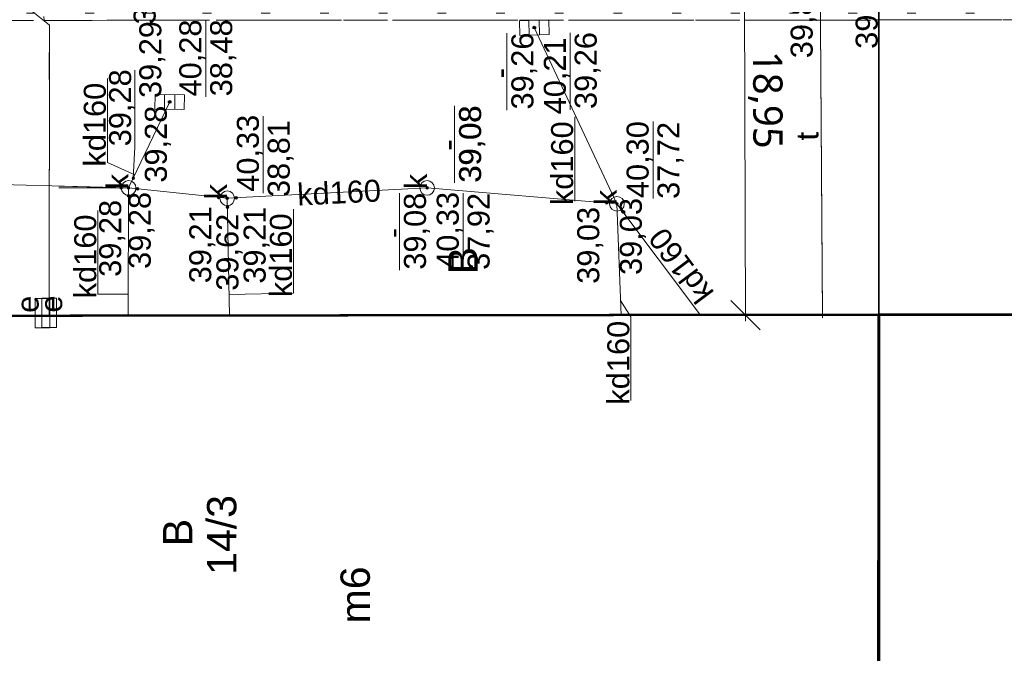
# Model space of a CAD drawing. Header units: millimetres. Extents: x 6503307 to 6504695, y 5886099 to 5887123.
# Tile 7 of 77: x 6503443 to 6503477, y 5886985 to 5887006. Entities that reach past the tile are written whole.
import ezdxf
from ezdxf.enums import TextEntityAlignment as Align

# ---------------------------------------------------------------- set-up
doc = ezdxf.new("R2010")
doc.units = ezdxf.units.MM
for name, pattern in [('EGBU01', [2, 0.5, -0.5, 0.5, -0.5]), ('OTKU_A05', [2, 1.5, -0.5]), ('OTZT_A05', [1.5, 1, -0.5])]:
    doc.linetypes.add(name, pattern=pattern)
for name, color, linetype, lineweight in [('Budynki EGiB', 18, 'Continuous', 0), ('Działki', 18, 'Continuous', 0), ('Komunikacja (obszary)', 18, 'Continuous', 0), ('Przewody elektroenergetyczne', 1, 'Continuous', 0), ('Urządzenia towarzyszące (linie)', 18, 'Continuous', 0), ('Zagospodarowanie terenu (obszary)', 18, 'Continuous', 0)]:
    doc.layers.add(name, color=color, linetype=linetype, lineweight=lineweight)
for name, color, linetype, lineweight, true_color in [('Przewody kanalizacyjne', 7, 'Continuous', 0, 0x803300), ('Przewody telekomunikacyjne', 7, 'Continuous', 0, 0xff9100), ('Punkty o określonej wysokości', 7, 'Continuous', 0, 0x803300), ('Urządzenia związane z siecią (punkty)', 7, 'Continuous', 0, 0x803300), ('Użytki gruntowe', 7, 'Continuous', 0, 0x008000)]:
    doc.layers.add(name, color=color, linetype=linetype, lineweight=lineweight, true_color=true_color)
doc.styles.add('DOMYSLNA_CZCIONKA', font='arial.ttf')
doc.styles.add('tekst', font='msyhl.ttc', dxfattribs={"height": 1})
doc.dimstyles.new('MÓJ m', dxfattribs={"dimtxt": 1, "dimasz": 1, "dimexe": 5, "dimexo": 0, "dimgap": 0.1, "dimtad": 1, "dimrnd": 0.01, "dimzin": 1, "dimtxsty": 'tekst', "dimblk": 'OBLIQUE', "dimcen": -4, "dimdle": 0.2, "dimse1": 1, "dimse2": 1, "dimadec": 0, "dimazin": 0, "dimtfac": 1, "dimtix": 1, "dimtmove": 0, "dimatfit": 0, "dimldrblk": 'NONE', "dimfxl": 5, "dimfxlon": 1, "dimlwd": 20, "dimarcsym": 0})

# ---------------------------------------------------------------- blocks, each defined once
blk = doc.blocks.new('SUKK_P05')
at = {"color": 36, "linetype": 'Continuous', "lineweight": 18, "true_color": 0x803300}
for p, q in [((-1, 0.5), (-1, -0.5)), ((1, 0.5), (-1, 0.5)), ((-0.35, 0.5), (-0.35, -0.5)), ((0.35, 0.5), (0.35, -0.5)), ((1, -0.5), (1, 0.5)), ((-1, -0.5), (1, -0.5))]:
    blk.add_line(p, q, dxfattribs=at)
blk = doc.blocks.new('SUKS_P05')
at = {"color": 36, "linetype": 'Continuous', "lineweight": 18, "true_color": 0x803300}
blk.add_circle((0, 0), 0.5, dxfattribs=at)
blk = doc.blocks.new('SUES_P05')
at = {"color": 1, "linetype": 'Continuous', "lineweight": 18, "true_color": 0xff0000}
blk.add_lwpolyline([(-1, 0.5), (-1, -0.5), (1, -0.5), (1, 0.5)], close=True, dxfattribs=at)
blk = doc.blocks.new('SUPS01_05')
at = {"lineweight": 18, "true_color": 0x803300}
h = blk.add_hatch(color=36, dxfattribs=at)
h.dxf.hatch_style = 1
h.paths.add_polyline_path([(-0.09, 0, 1), (0.09, 0, 1)])
at = {"color": 18, "lineweight": 18, "true_color": 0x0a0909}
blk.add_circle((0, 0), 0.09, dxfattribs=at)
blk = doc.blocks.new('_Oblique')
at = {"color": 0, "linetype": 'ByBlock', "lineweight": -2}
blk.add_line((-0.5, -0.5), (0.5, 0.5), dxfattribs=at)
blk = doc.blocks.new('*D822')
at = {"color": 0, "linetype": 'Continuous', "lineweight": 20}
blk.add_line((6503467.702, 5887015.381), (6503467.758, 5886996.028), dxfattribs=at)
at = {"layer": 'DEFPOINTS', "color": 0}
for p in [(6503472.248, 5887015.194), (6503467.758, 5886996.228), (6503472.303, 5886996.241)]:
    blk.add_point(p, dxfattribs=at)
at = {"color": 0, "linetype": 'ByBlock', "lineweight": 20}
for p, rotation in [((6503467.702, 5887015.181), 90.16684269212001), ((6503467.758, 5886996.228), 270.16684269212)]:
    blk.add_blockref('_Oblique', p, dxfattribs=dict(at, rotation=rotation))
at = {"color": 0, "insert": (6503468.434, 5887003.563), "char_height": 1, "attachment_point": 5, "rotation": 270.1668, "style": 'tekst'}
blk.add_mtext('18,95', dxfattribs=at)
blk = doc.blocks.new('_None')

msp = doc.modelspace()

# ---------------------------------------------------------------- hatches: boundary and pattern name
at = {"layer": 'Zagospodarowanie terenu (obszary)'}
h = msp.add_hatch(dxfattribs=at)
h.set_pattern_fill('OTZT', color=0, scale=0.2, angle=90, style=0, pattern_type=0)
h.set_pattern_definition([(180, (6503510.4127, 5887005.5108), (-2e-16, -2), [0.3, -1.7]), (180, (6503510.4127, 5887005.7108), (-2e-16, -2), [0.3, -1.7]), (180, (6503511.5627, 5887006.5108), (-2e-16, -2), [0.3, -1.7]), (180, (6503511.5627, 5887006.7108), (-2e-16, -2), [0.3, -1.7])])
h.paths.add_polyline_path([(6503507.34269, 5887007.41262), (6503507.78269, 5887007.4308), (6503509.96269, 5887007.5008), (6503510.06269, 5887005.4308), (6503511.56269, 5887005.4108), (6503510.86269, 5887010.5208), (6503510.85265, 5887010.57842), (6503507.34269, 5887010.41098), (6503476.69269, 5887008.9508), (6503476.70269, 5887008.5208), (6503474.12269, 5887008.3908), (6503474.07269, 5887008.8608), (6503440.7806, 5887007.41587), (6503435.26269, 5887007.1908), (6503435.49269, 5887006.9108), (6503435.46269, 5887006.2508), (6503451.50269, 5887006.2808), (6503471.56269, 5887006.2808), (6503484.03269, 5887006.2908), (6503490.72269, 5887006.3208), (6503497.52269, 5887006.3208), (6503498.71269, 5887006.3708), (6503499.65269, 5887006.6108), (6503500.28269, 5887007.1208)], flags=0)
h = msp.add_hatch(dxfattribs=at)
h.set_pattern_fill('OTZT', angle=90, style=0)
h.set_pattern_definition([(180, (6503510.4127, 5887005.5108), (-2e-16, -2), [0.3, -1.7]), (180, (6503510.4127, 5887005.7108), (-2e-16, -2), [0.3, -1.7]), (180, (6503511.5627, 5887006.5108), (-2e-16, -2), [0.3, -1.7]), (180, (6503511.5627, 5887006.7108), (-2e-16, -2), [0.3, -1.7])])
h.paths.add_polyline_path([(6503474.07269, 5887008.8608), (6503443.75109, 5887007.5448), (6503443.86365, 5887006.26652), (6503451.50269, 5887006.2808), (6503471.56269, 5887006.2808), (6503484.03269, 5887006.2908), (6503489.48647, 5887006.31526), (6503489.34176, 5887009.55341), (6503476.69269, 5887008.9508), (6503476.70269, 5887008.5208), (6503474.12269, 5887008.3908)], flags=16)

# ---------------------------------------------------------------- linework, layer by layer
at = {"layer": 'Budynki EGiB', "color": 7, "linetype": 'Continuous', "lineweight": 53}
for p, q in [((6503472.30269, 5886996.2408), (6503444.74982, 5886996.20271)), ((6503472.29936, 5886990.79926), (6503472.30269, 5886996.2408)), ((6503489.9371, 5886996.23143), (6503472.30269, 5886996.2408)), ((6503472.30269, 5886996.2408), (6503472.30269, 5886990.79935))]:
    msp.add_line(p, q, dxfattribs=at)
for points in [[(6503472.29247, 5886979.53373), (6503472.30269, 5886996.2408), (6503436.11838, 5886996.19077), (6503436.14142, 5886979.53373)], [(6503509.93943, 5886979.53373), (6503509.93269, 5886996.2208), (6503472.30269, 5886996.2408), (6503472.30269, 5886996.2408), (6503472.30269, 5886979.53373)]]:
    msp.add_lwpolyline(points, dxfattribs=at)
at = {"layer": 'Działki', "color": 7, "linetype": 'Continuous', "lineweight": 0}
for p, q in [((6503472.30269, 5886990.79935), (6503472.30269, 5887008.9008)), ((6503472.30269, 5887008.9008), (6503472.30269, 5886990.79935))]:
    msp.add_line(p, q, dxfattribs=at)
at = {"layer": 'Działki', "color": 0, "linetype": 'Continuous', "lineweight": 25}
msp.add_lwpolyline([(6503516.98354, 5886979.53373), (6503516.98269, 5886979.7708), (6503512.64269, 5887010.7508), (6503472.30269, 5887008.9008), (6503472.30269, 5886979.53373)], dxfattribs=at)
at = {"layer": 'Działki', "color": 0, "linetype": 'ByBlock', "lineweight": 25}
msp.add_lwpolyline([(6503472.30269, 5886979.53373), (6503472.30269, 5887008.9008), (6503427.72269, 5887006.8608), (6503427.42751, 5886979.53373)], dxfattribs=at)
at = {"layer": 'Komunikacja (obszary)', "color": 7, "linetype": 'OTKU_A05', "lineweight": 0}
for p, q in [((6503451.50269, 5887006.2808), (6503443.86365, 5887006.26652)), ((6503471.56269, 5887006.2808), (6503451.50269, 5887006.2808)), ((6503484.03269, 5887006.2908), (6503471.56269, 5887006.2808))]:
    msp.add_line(p, q, dxfattribs=at)
for points in [[(6503507.34269, 5887007.41262), (6503500.28269, 5887007.1208), (6503499.65269, 5887006.6108), (6503498.71269, 5887006.3708), (6503497.52269, 5887006.3208), (6503490.72269, 5887006.3208), (6503484.03269, 5887006.2908), (6503471.56269, 5887006.2808), (6503451.50269, 5887006.2808), (6503435.46269, 5887006.2508), (6503435.49269, 5887006.9108), (6503427.85269, 5887006.9308), (6503427.71269, 5886997.9708), (6503427.59269, 5886985.1308), (6503428.17269, 5886985.1208), (6503428.19269, 5886983.1108), (6503427.57269, 5886983.0808), (6503427.54818, 5886979.53373)], [(6503436.14142, 5886979.53373), (6503436.11838, 5886996.19077), (6503472.30269, 5886996.2408), (6503507.34269, 5886996.22218)]]:
    msp.add_lwpolyline(points, dxfattribs=at)
at = {"layer": 'Przewody elektroenergetyczne', "color": 1, "linetype": 'Continuous', "lineweight": 18, "true_color": 0xff0000}
msp.add_lwpolyline([(6503444.03269, 5886996.2008), (6503444.04269, 5887006.1108), (6503443.19269, 5887006.7808), (6503432.79269, 5887006.3608), (6503428.31269, 5886997.9808), (6503427.97066, 5886979.53373)], dxfattribs=at)
at = {"layer": 'Przewody elektroenergetyczne', "color": 1, "linetype": 'Continuous', "lineweight": 0, "flags": 128}
msp.add_lwpolyline([(6503444.04082, 5887004.25444), (6503444.04269, 5887006.1108), (6503443.86503, 5887006.25085)], dxfattribs=at)
at = {"layer": 'Przewody kanalizacyjne', "color": 36, "linetype": 'Continuous', "lineweight": 18, "true_color": 0x803300, "flags": 128}
for points in [[(6503463.38269, 5887000.0208), (6503460.56269, 5887006.0208)], [(6503446.74269, 5887000.5608), (6503448.14269, 5887003.4908)], [(6503463.38269, 5887000.0208), (6503456.91269, 5887000.5608), (6503450.10269, 5887000.2108), (6503446.74269, 5887000.5608), (6503440.63269, 5887000.7208), (6503435.22269, 5887000.0108)], [(6503446.74269, 5887000.5608), (6503446.73269, 5886996.2108)], [(6503450.10269, 5887000.2108), (6503450.18269, 5886996.2108)], [(6503463.38269, 5887000.0208), (6503466.22269, 5886996.2308)], [(6503463.38269, 5887000.0208), (6503463.52269, 5886996.2308)]]:
    msp.add_lwpolyline(points, dxfattribs=at)
at = {"layer": 'Przewody kanalizacyjne', "color": 46, "linetype": 'Continuous', "lineweight": 0, "ltscale": 0.1, "flags": 128}
for points in [[(6503463.38269, 5887000.0208), (6503460.56269, 5887006.0208)], [(6503446.74269, 5887000.5608), (6503448.14269, 5887003.4908)], [(6503446.74269, 5887000.5608), (6503446.73269, 5886996.2108)], [(6503450.10269, 5887000.2108), (6503450.18269, 5886996.2108)], [(6503463.38269, 5887000.0208), (6503463.52269, 5886996.2308)], [(6503463.38269, 5887000.0208), (6503466.22269, 5886996.2308)]]:
    msp.add_lwpolyline(points, dxfattribs=at)
at = {"layer": 'Przewody kanalizacyjne', "color": 250, "linetype": 'Continuous', "lineweight": 0, "ltscale": 0.1, "flags": 128}
for points in [[(6503446.95826, 5887001.01195), (6503446.02274, 5887001.42926), (6503446.02274, 5887004.28397)], [(6503461.94488, 5887000.11657), (6503461.94488, 5887002.97128), (6503461.98673, 5887002.99095)], [(6503446.73437, 5886996.9401), (6503445.69696, 5886996.94248), (6503445.69696, 5886999.79719)], [(6503450.16816, 5886996.93752), (6503452.36188, 5886996.98139), (6503452.36188, 5886999.8361)], [(6503463.8597, 5886993.32258), (6503463.8597, 5886996.17729), (6503463.50424, 5886996.73046)]]:
    msp.add_lwpolyline(points, dxfattribs=at)
at = {"layer": 'Przewody kanalizacyjne', "color": 18, "linetype": 'Continuous', "lineweight": 0, "true_color": 0x000000, "flags": 128}
for points in [[(6503461.94488, 5887000.11657), (6503461.94488, 5887002.97128), (6503461.98673, 5887002.99095)], [(6503463.8597, 5886993.32258), (6503463.8597, 5886996.17729), (6503463.50424, 5886996.73046)]]:
    msp.add_lwpolyline(points, dxfattribs=at)
at = {"layer": 'Przewody kanalizacyjne', "color": 46, "linetype": 'Continuous', "lineweight": 0, "flags": 128}
msp.add_lwpolyline([(6503463.38269, 5887000.0208), (6503456.91269, 5887000.5608), (6503450.10269, 5887000.2108), (6503446.74269, 5887000.5608), (6503444.36057, 5887000.62318)], dxfattribs=at)
at = {"layer": 'Przewody telekomunikacyjne', "color": 30, "linetype": 'Continuous', "lineweight": 18, "true_color": 0xff9100, "flags": 128}
msp.add_lwpolyline([(6503470.38269, 5886996.2408), (6503470.30269, 5887007.7608), (6503470.65269, 5887008.1608)], dxfattribs=at)
at = {"layer": 'Przewody telekomunikacyjne', "color": 30, "linetype": 'Continuous', "lineweight": 0, "ltscale": 0.1, "flags": 128}
msp.add_lwpolyline([(6503470.38269, 5886996.2408), (6503470.30269, 5887007.7608), (6503470.65269, 5887008.1608)], dxfattribs=at)
at = {"layer": 'Punkty o określonej wysokości', "color": 36, "linetype": 'Continuous', "lineweight": 0, "true_color": 0x803300, "flags": 128}
for points in [[(6503449.3709, 5887003.66758), (6503449.3709, 5887006.28951)], [(6503459.63368, 5887003.20649), (6503459.63368, 5887005.82842)], [(6503461.7909, 5887003.2221), (6503461.7909, 5887005.84403)], [(6503446.90309, 5887000.89648), (6503446.95309, 5887001.94526), (6503446.95309, 5887004.56719)], [(6503457.85167, 5887000.73736), (6503457.85167, 5887003.35929)], [(6503451.3309, 5887000.38758), (6503451.3309, 5887003.00951)], [(6503464.6109, 5887000.19758), (6503464.6109, 5887002.81951)], [(6503455.97303, 5886997.76193), (6503455.97303, 5887000.38386)], [(6503458.1409, 5886997.7621), (6503458.1409, 5887000.38403)]]:
    msp.add_lwpolyline(points, dxfattribs=at)
at = {"layer": 'Punkty o określonej wysokości', "color": 46, "linetype": 'Continuous', "lineweight": 0, "ltscale": 0.1, "flags": 128}
for points in [[(6503449.3709, 5887003.66758), (6503449.3709, 5887006.28951)], [(6503459.63368, 5887003.20649), (6503459.63368, 5887005.82842)], [(6503461.7909, 5887003.2221), (6503461.7909, 5887005.84403)], [(6503446.90309, 5887000.89648), (6503446.95309, 5887001.94526), (6503446.95309, 5887004.56719)], [(6503457.85167, 5887000.73736), (6503457.85167, 5887003.35929)], [(6503451.3309, 5887000.38758), (6503451.3309, 5887003.00951)], [(6503464.6109, 5887000.19758), (6503464.6109, 5887002.81951)], [(6503455.97303, 5886997.76193), (6503455.97303, 5887000.38386)], [(6503458.1409, 5886997.7621), (6503458.1409, 5887000.38403)]]:
    msp.add_lwpolyline(points, dxfattribs=at)
at = {"layer": 'Punkty o określonej wysokości', "color": 46, "linetype": 'Continuous', "lineweight": 0, "flags": 128}
msp.add_lwpolyline([(6503444.36607, 5887000.5608), (6503446.74269, 5887000.5608)], dxfattribs=at)
at = {"layer": 'Urządzenia towarzyszące (linie)', "color": 18, "linetype": 'Continuous', "lineweight": 18, "true_color": 0x000000, "flags": 128}
for points in [[(6503470.30269, 5887007.7608), (6503470.38269, 5886996.1408)], [(6503428.31269, 5886997.9808), (6503432.79269, 5887006.3608), (6503443.19269, 5887006.7808), (6503444.04269, 5887006.1108), (6503444.03269, 5886996.3108)]]:
    msp.add_lwpolyline(points, dxfattribs=at)
at = {"layer": 'Urządzenia towarzyszące (linie)', "color": 250, "linetype": 'Continuous', "lineweight": 0, "ltscale": 0.1, "flags": 128}
msp.add_lwpolyline([(6503470.30269, 5887007.7608), (6503470.38269, 5886996.1408)], dxfattribs=at)
at = {"layer": 'Urządzenia towarzyszące (linie)', "color": 250, "linetype": 'Continuous', "lineweight": 0, "flags": 128}
msp.add_lwpolyline([(6503443.86503, 5887006.25085), (6503444.04269, 5887006.1108), (6503444.0408, 5887004.25468)], dxfattribs=at)
at = {"layer": 'Użytki gruntowe', "color": 96, "linetype": 'EGBU01', "lineweight": 0}
for p, q in [((6503472.30269, 5887008.9008), (6503472.30269, 5886990.79935)), ((6503472.30269, 5886990.79935), (6503472.30269, 5887008.9008))]:
    msp.add_line(p, q, dxfattribs=at)
at = {"layer": 'Użytki gruntowe', "color": 96, "linetype": 'EGBU01', "lineweight": 18, "true_color": 0x008000}
for points in [[(6503516.98354, 5886979.53373), (6503516.98269, 5886979.7708), (6503512.64269, 5887010.7508), (6503472.30269, 5887008.9008), (6503472.30269, 5886979.53373)], [(6503472.30269, 5886979.53373), (6503472.30269, 5887008.9008), (6503427.72269, 5887006.8608), (6503427.42743, 5886979.53373)]]:
    msp.add_lwpolyline(points, dxfattribs=at)
at = {"layer": 'Zagospodarowanie terenu (obszary)', "color": 0, "linetype": 'OTZT_A05', "lineweight": 18, "flags": 128}
msp.add_lwpolyline([(6503507.34269, 5887007.41262), (6503507.78269, 5887007.4308), (6503509.96269, 5887007.5008), (6503510.06269, 5887005.4308), (6503511.56269, 5887005.4108), (6503510.86269, 5887010.5208), (6503510.85265, 5887010.57842), (6503507.34269, 5887010.41098), (6503476.69269, 5887008.9508), (6503476.70269, 5887008.5208), (6503474.12269, 5887008.3908), (6503474.07269, 5887008.8608), (6503440.7806, 5887007.41587), (6503435.26269, 5887007.1908), (6503435.49269, 5887006.9108), (6503435.46269, 5887006.2508), (6503451.50269, 5887006.2808), (6503471.56269, 5887006.2808), (6503484.03269, 5887006.2908), (6503490.72269, 5887006.3208), (6503497.52269, 5887006.3208), (6503498.71269, 5887006.3708), (6503499.65269, 5887006.6108), (6503500.28269, 5887007.1208), (6503507.34269, 5887007.41262)], close=True, dxfattribs=at)
at = {"layer": 'Zagospodarowanie terenu (obszary)', "color": 250, "linetype": 'OTZT_A05', "lineweight": 13, "flags": 128}
msp.add_lwpolyline([(6503474.07269, 5887008.8608), (6503443.75109, 5887007.5448), (6503443.86365, 5887006.26652), (6503451.50269, 5887006.2808), (6503471.56269, 5887006.2808), (6503484.03269, 5887006.2908), (6503489.48647, 5887006.31526), (6503489.34176, 5887009.55341), (6503476.69269, 5887008.9508), (6503476.70269, 5887008.5208), (6503474.12269, 5887008.3908)], close=True, dxfattribs=at)

# ---------------------------------------------------------------- block references
at = {"layer": 'Punkty o określonej wysokości', "color": 36, "true_color": 0x803300, "xscale": 0.5, "yscale": 0.5, "zscale": 0.5, "rotation": 90}
for p in [(6503460.56269, 5887006.0208), (6503448.14269, 5887003.4908), (6503446.90309, 5887000.89648), (6503446.49382, 5887000.56732), (6503446.74209, 5887000.29711), (6503446.74269, 5887000.5608), (6503447.04243, 5887000.52958), (6503449.81018, 5887000.24127), (6503450.40852, 5887000.22652), (6503456.90937, 5887000.56063), (6503456.91269, 5887000.5608), (6503456.91532, 5887000.56058), (6503463.22616, 5887000.35386), (6503450.10269, 5887000.2108), (6503450.1088, 5886999.90576), (6503463.03042, 5887000.05021), (6503463.38269, 5887000.0208), (6503463.58331, 5886999.75309)]:
    msp.add_blockref('SUPS01_05', p, dxfattribs=at)
at = {"layer": 'Punkty o określonej wysokości', "color": 46, "ltscale": 0.1, "xscale": 0.05, "yscale": 0.05, "zscale": 0.05, "rotation": 90}
for p in [(6503460.56269, 5887006.0208), (6503448.10896, 5887003.42021), (6503448.14269, 5887003.4908), (6503446.90309, 5887000.89648), (6503446.49382, 5887000.56732), (6503446.74209, 5887000.29711), (6503446.74269, 5887000.5608), (6503447.04243, 5887000.52958), (6503456.90937, 5887000.56063), (6503456.91269, 5887000.5608), (6503456.91532, 5887000.56058), (6503463.22616, 5887000.35386), (6503449.81018, 5887000.24127), (6503450.10269, 5887000.2108), (6503450.40852, 5887000.22652), (6503463.03042, 5887000.05021), (6503463.38269, 5887000.0208), (6503450.1088, 5886999.90576), (6503463.58331, 5886999.75309)]:
    msp.add_blockref('SUPS01_05', p, dxfattribs=at)
at = {"layer": 'Urządzenia związane z siecią (punkty)', "color": 36, "true_color": 0x803300, "yscale": 0.5, "zscale": 0.5}
for name, p, xscale, rotation in [('SUKK_P05', (6503460.56269, 5887006.0208), 0.4999999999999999, 1.499999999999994), ('SUKK_P05', (6503448.14269, 5887003.4908), 0.5, 359.38), ('SUKS_P05', (6503446.74269, 5887000.5608), 0.5, 90), ('SUKS_P05', (6503456.91269, 5887000.5608), 0.5, 90), ('SUKS_P05', (6503450.10269, 5887000.2108), 0.5, 90), ('SUKS_P05', (6503463.38269, 5887000.0208), 0.5, 90)]:
    msp.add_blockref(name, p, dxfattribs=dict(at, xscale=xscale, rotation=rotation))
at = {"layer": 'Urządzenia związane z siecią (punkty)', "color": 46, "ltscale": 0.1, "xscale": 0.05, "yscale": 0.05, "zscale": 0.05}
for name, p, rotation in [('SUKK_P05', (6503460.56269, 5887006.0208), 1.499999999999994), ('SUKK_P05', (6503448.14269, 5887003.4908), 359.38), ('SUKS_P05', (6503446.74269, 5887000.5608), 90), ('SUKS_P05', (6503456.91269, 5887000.5608), 90), ('SUKS_P05', (6503450.10269, 5887000.2108), 90), ('SUKS_P05', (6503463.38269, 5887000.0208), 90)]:
    msp.add_blockref(name, p, dxfattribs=dict(at, rotation=rotation))
at = {"layer": 'Urządzenia związane z siecią (punkty)', "color": 1, "true_color": 0xff0000, "xscale": 0.5, "yscale": 0.5, "zscale": 0.5, "rotation": 90}
for p in [(6503443.81269, 5886996.3008), (6503444.03269, 5886996.3108)]:
    msp.add_blockref('SUES_P05', p, dxfattribs=at)

# ---------------------------------------------------------------- texts
at = {"layer": 'Działki', "color": 7, "lineweight": 0, "style": 'DOMYSLNA_CZCIONKA'}
for s, p in [('14/3', (6503449.91361, 5886988.74301)), ('m6', (6503454.4618, 5886986.70117))]:
    msp.add_text(s, height=1, rotation=90, dxfattribs=at).set_placement(p, align=Align.MIDDLE_CENTER)
at = {"layer": 'Przewody kanalizacyjne', "color": 46, "lineweight": 0, "style": 'DOMYSLNA_CZCIONKA'}
for rotation, p in [(90, (6503445.58981, 5887002.71649)), (90, (6503461.51195, 5887001.4038)), (2.942128, (6503453.91262, 5887000.40662)), (90, (6503445.26403, 5886998.22972)), (90, (6503451.92895, 5886998.26862)), (126.845702, (6503465.56607, 5886997.91241)), (90, (6503463.42677, 5886994.60982))]:
    msp.add_text('kd160', height=0.75, rotation=rotation, dxfattribs=at).set_placement(p, align=Align.MIDDLE_CENTER)
at = {"layer": 'Przewody telekomunikacyjne', "color": 30, "true_color": 0xff9100, "style": 'DOMYSLNA_CZCIONKA'}
msp.add_text('t', height=0.75, rotation=90.397881, dxfattribs=at).set_placement((6503469.87029, 5887002.32472), align=Align.MIDDLE_CENTER)
at = {"layer": 'Przewody telekomunikacyjne', "color": 30, "lineweight": 0, "style": 'DOMYSLNA_CZCIONKA'}
msp.add_text('t', height=0.75, rotation=90.397881, dxfattribs=at).set_placement((6503469.87032, 5887002.3209), align=Align.MIDDLE_CENTER)
at = {"layer": 'Punkty o określonej wysokości', "color": 46, "style": 'DOMYSLNA_CZCIONKA'}
for s, p in [('39,41', (6503447.28662, 5887007.44356)), ('39,29', (6503447.48147, 5887004.93448)), ('40,28', (6503448.84519, 5887004.98736)), ('38,48', (6503449.89662, 5887004.99326)), ('39,26', (6503460.1594, 5887004.54399)), ('39,26', (6503462.31662, 5887004.55959)), ('40,21', (6503461.26519, 5887004.37946)), ('39,28', (6503446.45237, 5887003.29163)), ('-', (6503459.39983, 5887004.46999)), ('39,08', (6503458.37738, 5887002.06305)), ('39,28', (6503447.66993, 5887002.05273)), ('40,33', (6503450.80519, 5887001.74279)), ('38,81', (6503451.85662, 5887001.56266)), ('40,30', (6503464.08519, 5887001.52619)), ('37,72', (6503465.13662, 5887001.49964)), ('-', (6503457.61782, 5887002.00086)), ('39,28', (6503447.12131, 5886999.11499)), ('39,08', (6503456.49874, 5886999.08761)), ('40,33', (6503457.61519, 5886999.11731)), ('37,92', (6503458.66662, 5886999.08188)), ('39,28', (6503446.1146, 5886998.84477)), ('39,03', (6503463.85365, 5886998.91036)), ('39,21', (6503449.18269, 5886998.62653)), ('39,21', (6503451.03601, 5886998.61178)), ('39,03', (6503462.40293, 5886998.60671)), ('39,62', (6503450.1088, 5886998.37132)), ('-', (6503455.73917, 5886999.02542))]:
    msp.add_text(s, height=0.75, rotation=90, dxfattribs=at).set_placement(p, align=Align.MIDDLE_CENTER)
at = {"layer": 'Punkty o określonej wysokości', "color": 30, "style": 'DOMYSLNA_CZCIONKA'}
for p in [(6503471.89019, 5887006.61071), (6503469.6752, 5887006.29071)]:
    msp.add_text('39,80', height=0.75, rotation=90, dxfattribs=at).set_placement(p, align=Align.MIDDLE_CENTER)
at = {"layer": 'Punkty o określonej wysokości', "color": 36, "true_color": 0x803300, "style": 'DOMYSLNA_CZCIONKA'}
for s, p in [('39,08', (6503458.37738, 5887002.04833)), ('-', (6503457.61782, 5887002.04833))]:
    msp.add_text(s, height=0.75, rotation=90, dxfattribs=at).set_placement(p, align=Align.MIDDLE_CENTER)
at = {"layer": 'Urządzenia związane z siecią (punkty)', "color": 46, "style": 'DOMYSLNA_CZCIONKA'}
for p in [(6503446.36062, 5887000.78046), (6503456.53062, 5887000.78046), (6503449.72062, 5887000.43046), (6503463.00062, 5887000.24046)]:
    msp.add_text('k', height=0.75, rotation=90, dxfattribs=at).set_placement(p, align=Align.MIDDLE_CENTER)
at = {"layer": 'Urządzenia związane z siecią (punkty)', "color": 1, "true_color": 0xff0000, "style": 'DOMYSLNA_CZCIONKA'}
for p in [(6503443.30169, 5886996.59923), (6503444.1037, 5886996.60923)]:
    msp.add_text('e', height=0.75, rotation=90, dxfattribs=at).set_placement(p, align=Align.MIDDLE_CENTER)
at = {"layer": 'Użytki gruntowe', "color": 96, "lineweight": 0, "style": 'DOMYSLNA_CZCIONKA'}
msp.add_text('B', height=1, rotation=90, dxfattribs=at).set_placement((6503458.13151, 5886998.08719), align=Align.MIDDLE_CENTER)
msp.add_text('B', height=1, rotation=90, dxfattribs=at).set_placement((6503458.13151, 5886998.08719), align=Align.MIDDLE_CENTER)
at = {"layer": 'Użytki gruntowe', "color": 96, "true_color": 0x008000, "style": 'DOMYSLNA_CZCIONKA'}
msp.add_text('B', height=1, rotation=90, dxfattribs=at).set_placement((6503448.41357, 5886988.82621), align=Align.MIDDLE_CENTER)

# ---------------------------------------------------------------- dimensions: what is measured, and where the dimension line sits
at = {"color": 0, "linetype": 'Continuous'}
dim = msp.add_linear_dim(base=(6503467.75768, 5886996.22757), p1=(6503472.2475, 5887015.1941), p2=(6503472.30269, 5886996.2408), angle=270.166843, dimstyle='MÓJ m', override={"dimtxsty": 'tekst', "dimtmove": 1, "dimldrblk": 'None'}, dxfattribs=at)
dim.commit()
dim.dimension.update_dxf_attribs({"geometry": '*D822', "text_midpoint": (6503467.73632, 5887003.56125), "dimtype": 161})

doc.saveas('drawing.dxf')
